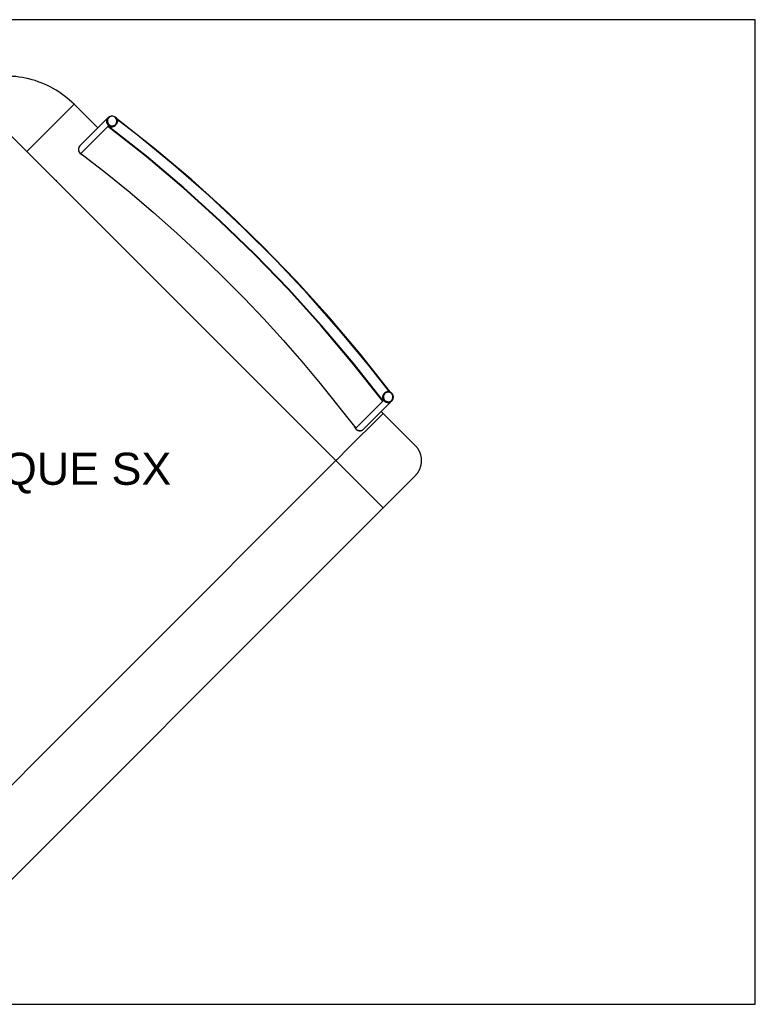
# Model space of a CAD drawing. Header units: millimetres. Extents: x -1470 to 7470, y -12049 to 6674.
# Tile 16 of 58: x 3095 to 4470, y -7166 to -5324. Entities that reach past the tile are written whole.
import ezdxf

# ---------------------------------------------------------------- set-up
doc = ezdxf.new("R2010")
doc.units = ezdxf.units.MM
doc.header["$LTSCALE"] = 10
doc.layers.get('0').update_dxf_attribs({"true_color": 0x000000})
doc.styles.add('Arial Normale', font='txt')

msp = doc.modelspace()

# ---------------------------------------------------------------- linework, layer by layer
at = {"color": 1, "true_color": 0xff0000}
msp.add_lwpolyline([(-1470.5, -7166.2), (4470.5, -7166.2), (4470.5, -5324.3), (-1470.5, -5324.3)], close=True, dxfattribs=at)
at = {"color": 18, "linetype": 'Continuous', "lineweight": 25, "true_color": 0x000000}
for points in [[(3196.5, -5482.6), (3192.1, -5478.4), (3187.5, -5474.2), (3182.8, -5470.3), (3178, -5466.5), (3173, -5462.8), (3167.9, -5459.4), (3162.7, -5456.1), (3157.4, -5453), (3152, -5450.1), (3146.5, -5447.4), (3140.9, -5444.8), (3135.2, -5442.5), (3129.5, -5440.3), (3123.6, -5438.3), (3117.8, -5436.6), (3111.8, -5435), (3105.8, -5433.7), (3099.8, -5432.5), (3093.7, -5431.6), (3087.6, -5430.8), (3081.5, -5430.3), (3075.3, -5430), (3069.2, -5429.9)], [(3196.5, -5482.6), (3189.4, -5489.7)], [(3240.7, -5526.8), (3196.5, -5482.6)], [(3189.4, -5489.7), (3109.5, -5569.6)], [(3260.5, -5507), (3260.3, -5507.2)], [(3260.3, -5507.2), (3207.5, -5560)], [(3259.6, -5524.1), (3209.3, -5574.4)], [(3260.2, -5523.3), (3209.9, -5573.7)], [(3260.3, -5507.2), (3260.1, -5507.4), (3259.9, -5507.7), (3259.6, -5507.9), (3259.4, -5508.2), (3259.2, -5508.5), (3259, -5508.8), (3258.9, -5509.1), (3258.7, -5509.4), (3258.5, -5509.7), (3258.4, -5510), (3258.2, -5510.3), (3258.1, -5510.6), (3258, -5511), (3257.9, -5511.3), (3257.8, -5511.6), (3257.7, -5512), (3257.7, -5512.3), (3257.6, -5512.6), (3257.6, -5513), (3257.5, -5513.3), (3257.5, -5513.7), (3257.5, -5514), (3257.5, -5514.4), (3257.5, -5514.7), (3257.5, -5515.1), (3257.6, -5515.4), (3257.6, -5515.8), (3257.7, -5516.1), (3257.8, -5516.4), (3257.8, -5516.8), (3257.9, -5517.1), (3258, -5517.4), (3258.2, -5517.8), (3258.3, -5518.1), (3258.4, -5518.4), (3258.6, -5518.7), (3258.8, -5519), (3258.9, -5519.3), (3259.1, -5519.6), (3259.3, -5519.9), (3259.5, -5520.2), (3259.7, -5520.4), (3259.9, -5520.7), (3260.2, -5521), (3260.4, -5521.2), (3260.7, -5521.5), (3260.9, -5521.7), (3261.2, -5521.9), (3261.5, -5522.1), (3261.7, -5522.3), (3262, -5522.5), (3262.3, -5522.7), (3262.6, -5522.9), (3262.9, -5523), (3263.2, -5523.2), (3263.6, -5523.3), (3263.9, -5523.5), (3264.2, -5523.6), (3264.5, -5523.7), (3264.9, -5523.8), (3265.2, -5523.9), (3265.5, -5523.9), (3265.9, -5524), (3266.2, -5524.1), (3266.6, -5524.1), (3266.9, -5524.1), (3267.3, -5524.1), (3267.6, -5524.1), (3267.9, -5524.1), (3268.3, -5524.1), (3268.6, -5524.1), (3269, -5524), (3269.3, -5524), (3269.7, -5523.9), (3270, -5523.8), (3270.3, -5523.7), (3270.7, -5523.6), (3271, -5523.5), (3271.3, -5523.4), (3271.6, -5523.2), (3271.9, -5523.1), (3272.3, -5522.9), (3272.6, -5522.8), (3272.8, -5522.6), (3273.1, -5522.4), (3273.4, -5522.2), (3273.7, -5522), (3274, -5521.8), (3274.2, -5521.5), (3274.5, -5521.3)], [(3260.3, -5507.2), (3260.1, -5507.4), (3259.9, -5507.7), (3259.6, -5507.9), (3259.4, -5508.2), (3259.2, -5508.5), (3259, -5508.8), (3258.9, -5509.1), (3258.7, -5509.4), (3258.5, -5509.7), (3258.4, -5510), (3258.2, -5510.3), (3258.1, -5510.6), (3258, -5511), (3257.9, -5511.3), (3257.8, -5511.6), (3257.7, -5512), (3257.7, -5512.3), (3257.6, -5512.6), (3257.5, -5513), (3257.5, -5513.3), (3257.5, -5513.7), (3257.5, -5514), (3257.5, -5514.4), (3257.5, -5514.7), (3257.5, -5515.1), (3257.6, -5515.4), (3257.6, -5515.8), (3257.7, -5516.1), (3257.7, -5516.4), (3257.8, -5516.8), (3257.9, -5517.1), (3258, -5517.4), (3258.2, -5517.8), (3258.3, -5518.1), (3258.4, -5518.4), (3258.6, -5518.7), (3258.7, -5519), (3258.9, -5519.3), (3259.1, -5519.6), (3259.3, -5519.9), (3259.5, -5520.2), (3259.7, -5520.4), (3259.9, -5520.7), (3260.2, -5521), (3260.4, -5521.2), (3260.7, -5521.5), (3260.9, -5521.7), (3261.2, -5521.9), (3261.5, -5522.1), (3261.7, -5522.3), (3262, -5522.5), (3262.3, -5522.7), (3262.6, -5522.9), (3262.9, -5523), (3263.2, -5523.2), (3263.5, -5523.3), (3263.9, -5523.5), (3264.2, -5523.6), (3264.5, -5523.7), (3264.9, -5523.8), (3265.2, -5523.9), (3265.5, -5524), (3265.9, -5524), (3266.2, -5524.1), (3266.6, -5524.1), (3266.9, -5524.1), (3267.3, -5524.1), (3267.6, -5524.1), (3267.9, -5524.1), (3268.3, -5524.1), (3268.6, -5524.1), (3269, -5524), (3269.3, -5524), (3269.7, -5523.9), (3270, -5523.8), (3270.3, -5523.7), (3270.7, -5523.6), (3271, -5523.5), (3271.3, -5523.4), (3271.6, -5523.2), (3271.9, -5523.1), (3272.3, -5522.9), (3272.6, -5522.8), (3272.8, -5522.6), (3273.1, -5522.4), (3273.4, -5522.2), (3273.7, -5522), (3274, -5521.8), (3274.2, -5521.5), (3274.5, -5521.3)], [(3259.6, -5524.1), (3260.2, -5523.3)], [(3773.7, -6038.2), (3717.3, -5966.6), (3658.5, -5896.9), (3597.4, -5829.3), (3534, -5763.8), (3468.5, -5700.4), (3400.9, -5639.3), (3331.2, -5580.5), (3259.6, -5524.1)], [(3260.2, -5523.3), (3260.5, -5523.5), (3260.8, -5523.6), (3261.1, -5523.7), (3261.3, -5523.8), (3261.6, -5523.9), (3261.9, -5524), (3262.2, -5524.1), (3262.5, -5524.2), (3262.8, -5524.3), (3263.1, -5524.4), (3263.4, -5524.4), (3263.7, -5524.5), (3264.1, -5524.5), (3264.4, -5524.6), (3264.7, -5524.6), (3265.1, -5524.6), (3265.3, -5524.7), (3265.5, -5524.7), (3265.8, -5524.7), (3266, -5524.7), (3266.2, -5524.7), (3266.5, -5524.7), (3266.7, -5524.7), (3266.9, -5524.6), (3267.2, -5524.6), (3267.4, -5524.6), (3267.7, -5524.6), (3267.9, -5524.5), (3268.2, -5524.5), (3268.4, -5524.4), (3268.7, -5524.4), (3268.9, -5524.3), (3269.3, -5524.2), (3269.7, -5524.1), (3270, -5524), (3270.4, -5523.9), (3270.8, -5523.7), (3271.1, -5523.6), (3271.5, -5523.4), (3271.9, -5523.2), (3272.2, -5523.1), (3272.5, -5522.9), (3272.8, -5522.7), (3272.9, -5522.6), (3273, -5522.5), (3273.2, -5522.4), (3273.3, -5522.4), (3273.4, -5522.2), (3273.6, -5522.1), (3273.7, -5522), (3273.8, -5521.9), (3273.9, -5521.8), (3274, -5521.7), (3274.1, -5521.7), (3274.1, -5521.6), (3274.4, -5521.3)], [(3774.5, -6037.6), (3718.1, -5966), (3659.2, -5896.3), (3598.1, -5828.7), (3534.7, -5763.1), (3469.2, -5699.7), (3401.5, -5638.6), (3331.8, -5579.8), (3260.2, -5523.3)], [(3274.5, -5521.3), (3274.6, -5521.2)], [(3274.5, -5521.3), (3274.5, -5521.3)], [(3787.5, -6020.5), (3731.3, -5949.4), (3672.8, -5880.2), (3612, -5813), (3549, -5747.9), (3483.8, -5684.9), (3416.6, -5624.1), (3347.4, -5565.6), (3276.2, -5509.5)], [(3786.8, -6021), (3747.7, -5971.1), (3691.9, -5903.8), (3634, -5838.3), (3574.1, -5774.7), (3512.1, -5713.1), (3448.2, -5653.5), (3382.4, -5596), (3314.8, -5540.6), (3276.8, -5511)], [(3097.5, -5560.4), (3069.2, -5532.1)], [(3108.1, -5571), (3097.5, -5560.4)], [(3207.4, -5560.1), (3207.2, -5560.3), (3206.9, -5560.6), (3206.7, -5560.9), (3206.5, -5561.1), (3206.3, -5561.4), (3206.1, -5561.7), (3205.9, -5562), (3205.8, -5562.3), (3205.6, -5562.6), (3205.5, -5562.9), (3205.3, -5563.2), (3205.2, -5563.5), (3205.1, -5563.9), (3205, -5564.2), (3204.9, -5564.5), (3204.8, -5564.9), (3204.7, -5565.2), (3204.7, -5565.5), (3204.6, -5565.9), (3204.6, -5566.2), (3204.6, -5566.6), (3204.6, -5566.9), (3204.6, -5567.3), (3204.6, -5567.6), (3204.6, -5568), (3204.6, -5568.3), (3204.7, -5568.6), (3204.8, -5569), (3204.8, -5569.3), (3204.9, -5569.6), (3205, -5570), (3205.1, -5570.3), (3205.2, -5570.6), (3205.4, -5571), (3205.5, -5571.3), (3205.7, -5571.6), (3205.8, -5571.9), (3206, -5572.2), (3206.2, -5572.5), (3206.4, -5572.8), (3206.6, -5573), (3206.8, -5573.3), (3207, -5573.6), (3207.2, -5573.8), (3207.5, -5574.1), (3207.7, -5574.3), (3208, -5574.6), (3208.2, -5574.8), (3208.5, -5575), (3208.8, -5575.2), (3209.1, -5575.4), (3209.4, -5575.6), (3209.6, -5575.8), (3210, -5575.9), (3210.3, -5576.1), (3210.6, -5576.2), (3210.9, -5576.4), (3211.2, -5576.5), (3211.5, -5576.6), (3211.9, -5576.7), (3212.2, -5576.8)], [(3207.5, -5560), (3207.3, -5560.2), (3207.1, -5560.5), (3206.9, -5560.7), (3206.6, -5561), (3206.4, -5561.3), (3206.3, -5561.6), (3206.1, -5561.9), (3205.9, -5562.2), (3205.7, -5562.5), (3205.6, -5562.8), (3205.5, -5563.1), (3205.3, -5563.4), (3205.2, -5563.7), (3205.1, -5564.1), (3205, -5564.4), (3204.9, -5564.7), (3204.9, -5565.1), (3204.8, -5565.4), (3204.8, -5565.8), (3204.7, -5566.1), (3204.7, -5566.4), (3204.7, -5566.8), (3204.7, -5567.1), (3204.7, -5567.5), (3204.7, -5567.8), (3204.8, -5568.2), (3204.8, -5568.5), (3204.9, -5568.8), (3205, -5569.2), (3205, -5569.5), (3205.1, -5569.8), (3205.2, -5570.2), (3205.4, -5570.5), (3205.5, -5570.8), (3205.6, -5571.1), (3205.8, -5571.4), (3205.9, -5571.7), (3206.1, -5572), (3206.3, -5572.3), (3206.5, -5572.6), (3206.7, -5572.9), (3206.9, -5573.2), (3207.1, -5573.4), (3207.3, -5573.7), (3207.6, -5573.9), (3207.8, -5574.2), (3208.1, -5574.4), (3208.3, -5574.6), (3208.6, -5574.9), (3208.9, -5575.1), (3209.2, -5575.3), (3209.5, -5575.4), (3209.7, -5575.6), (3210.1, -5575.8), (3210.4, -5575.9), (3210.7, -5576.1), (3211, -5576.2), (3211.3, -5576.3), (3211.6, -5576.4), (3212, -5576.5)], [(3207.5, -5560), (3207.3, -5560.2), (3207.1, -5560.5), (3206.8, -5560.7), (3206.6, -5561), (3206.4, -5561.3), (3206.2, -5561.6), (3206.1, -5561.9), (3205.9, -5562.2), (3205.7, -5562.5), (3205.6, -5562.8), (3205.5, -5563.1), (3205.3, -5563.4), (3205.2, -5563.7), (3205.1, -5564.1), (3205, -5564.4), (3204.9, -5564.7), (3204.9, -5565.1), (3204.8, -5565.4), (3204.8, -5565.8), (3204.7, -5566.1), (3204.7, -5566.4), (3204.7, -5566.8), (3204.7, -5567.1), (3204.7, -5567.5), (3204.7, -5567.8), (3204.8, -5568.2), (3204.8, -5568.5), (3204.9, -5568.9), (3204.9, -5569.2), (3205, -5569.5), (3205.1, -5569.9), (3205.2, -5570.2), (3205.3, -5570.5), (3205.5, -5570.8), (3205.6, -5571.1), (3205.8, -5571.5), (3205.9, -5571.8), (3206.1, -5572.1), (3206.3, -5572.3), (3206.5, -5572.6), (3206.7, -5572.9), (3206.9, -5573.2), (3207.1, -5573.5), (3207.3, -5573.7), (3207.6, -5574), (3207.8, -5574.2), (3208.1, -5574.4), (3208.3, -5574.7), (3208.6, -5574.9), (3208.9, -5575.1), (3209.2, -5575.3), (3209.5, -5575.5), (3209.8, -5575.6), (3210.1, -5575.8), (3210.4, -5575.9), (3210.7, -5576.1), (3211, -5576.2), (3211.3, -5576.3), (3211.7, -5576.5)], [(3207.5, -5560), (3207.4, -5560.1)], [(3109.5, -5569.6), (3108.1, -5571)], [(3162.9, -5625.8), (3108.1, -5571)], [(3209.3, -5574.4), (3209.9, -5573.7)], [(3209.3, -5574.4), (3255.3, -5610.3), (3300.6, -5647.1), (3345, -5684.9), (3388.6, -5723.6), (3431.4, -5763.3), (3473.3, -5803.9), (3514.4, -5845.3), (3551.2, -5884.1), (3587.2, -5923.6), (3622.5, -5963.8), (3656.9, -6004.7), (3723.4, -6088.5)], [(3164.3, -5624.4), (3162.9, -5625.8)], [(3162.9, -5625.8), (3650.8, -6113.7)], [(3792, -6035.9), (3792.2, -6035.6), (3792.3, -6035.3), (3792.5, -6035), (3792.7, -6034.7), (3792.8, -6034.4), (3792.9, -6034.1), (3793.1, -6033.7), (3793.2, -6033.4), (3793.3, -6033.1), (3793.4, -6032.7), (3793.4, -6032.4), (3793.5, -6032.1), (3793.5, -6031.7), (3793.6, -6031.4), (3793.6, -6031), (3793.6, -6030.7), (3793.6, -6030.3), (3793.6, -6030), (3793.6, -6029.6), (3793.6, -6029.3), (3793.5, -6028.9), (3793.5, -6028.6), (3793.4, -6028.2), (3793.3, -6027.9), (3793.2, -6027.6), (3793.1, -6027.2), (3793, -6026.9), (3792.9, -6026.6), (3792.7, -6026.3), (3792.6, -6025.9), (3792.4, -6025.6), (3792.3, -6025.3), (3792.1, -6025), (3791.9, -6024.7), (3791.7, -6024.5), (3791.5, -6024.2), (3791.3, -6023.9), (3791, -6023.6), (3790.8, -6023.4), (3790.5, -6023.1), (3790.3, -6022.9), (3790, -6022.7), (3789.7, -6022.5), (3789.5, -6022.3), (3789.2, -6022.1), (3788.9, -6021.9), (3788.6, -6021.7), (3788.3, -6021.5), (3788, -6021.4), (3787.6, -6021.2), (3787.3, -6021.1), (3787, -6021), (3786.7, -6020.9), (3786.3, -6020.8), (3786, -6020.7), (3785.7, -6020.6), (3785.3, -6020.5), (3785, -6020.5), (3784.6, -6020.4), (3784.3, -6020.4), (3783.9, -6020.4), (3783.6, -6020.4), (3783.2, -6020.4), (3782.9, -6020.4), (3782.5, -6020.4), (3782.2, -6020.5), (3781.8, -6020.5), (3781.5, -6020.6), (3781.2, -6020.7), (3780.8, -6020.8), (3780.5, -6020.9), (3780.2, -6021), (3779.8, -6021.1), (3779.5, -6021.3), (3779.2, -6021.4), (3778.9, -6021.6), (3778.6, -6021.7), (3778.3, -6021.9), (3778, -6022.1), (3777.7, -6022.3), (3777.4, -6022.5), (3777.2, -6022.7), (3776.9, -6023), (3776.6, -6023.2)], [(3786.9, -6021), (3787.5, -6020.5)], [(3787.5, -6020.5), (3787, -6021)], [(3773.7, -6038.2), (3723.4, -6088.5)], [(3774.5, -6037.6), (3724.2, -6087.9)], [(3737.9, -6090.3), (3790.7, -6037.5)], [(3776.5, -6023.4), (3775.9, -6024.1), (3775.8, -6024.2), (3775.6, -6024.4), (3775.5, -6024.6), (3775.3, -6024.8), (3775.2, -6024.9), (3775.1, -6025), (3775.1, -6025.1), (3775, -6025.3), (3774.9, -6025.4), (3774.8, -6025.5), (3774.7, -6025.8), (3774.5, -6026.1), (3774.4, -6026.4), (3774.3, -6026.6), (3774.1, -6026.9), (3774, -6027.3), (3773.8, -6027.8), (3773.7, -6028.2), (3773.6, -6028.4), (3773.6, -6028.6), (3773.5, -6028.8), (3773.5, -6029), (3773.4, -6029.2), (3773.4, -6029.5), (3773.3, -6029.9), (3773.2, -6030.3), (3773.2, -6030.6), (3773.2, -6030.9), (3773.2, -6031.2), (3773.1, -6031.5), (3773.1, -6031.7), (3773.1, -6032), (3773.1, -6032.3), (3773.2, -6032.6), (3773.2, -6032.8), (3773.2, -6033.1), (3773.2, -6033.4), (3773.3, -6033.7), (3773.3, -6033.9), (3773.3, -6034.2), (3773.4, -6034.5), (3773.5, -6034.7), (3773.5, -6035.1), (3773.7, -6035.5), (3773.8, -6035.8), (3773.9, -6036.2), (3774, -6036.5), (3774.2, -6036.9), (3774.3, -6037.2), (3774.5, -6037.6)], [(3776.5, -6023.3), (3776.3, -6023.6), (3776.1, -6023.9), (3775.8, -6024.1), (3775.6, -6024.4), (3775.4, -6024.7), (3775.2, -6025), (3775, -6025.3), (3774.9, -6025.6), (3774.7, -6025.9), (3774.6, -6026.2), (3774.4, -6026.5), (3774.3, -6026.8), (3774.2, -6027.2), (3774.1, -6027.5), (3774, -6027.8), (3773.9, -6028.2), (3773.8, -6028.5), (3773.8, -6028.8), (3773.7, -6029.2), (3773.7, -6029.5), (3773.7, -6029.9), (3773.7, -6030.2), (3773.7, -6030.6), (3773.7, -6030.9), (3773.7, -6031.3), (3773.7, -6031.6), (3773.8, -6031.9), (3773.9, -6032.3), (3773.9, -6032.6), (3774, -6033), (3774.1, -6033.3), (3774.2, -6033.6), (3774.3, -6033.9), (3774.5, -6034.3), (3774.6, -6034.6), (3774.8, -6034.9), (3774.9, -6035.2), (3775.1, -6035.5), (3775.3, -6035.8), (3775.5, -6036.1), (3775.7, -6036.4), (3775.9, -6036.6), (3776.1, -6036.9), (3776.4, -6037.2), (3776.6, -6037.4), (3776.8, -6037.6), (3777.1, -6037.9), (3777.4, -6038.1), (3777.6, -6038.3), (3777.9, -6038.5), (3778.2, -6038.7), (3778.5, -6038.9), (3778.8, -6039.1), (3779.1, -6039.2), (3779.4, -6039.4), (3779.7, -6039.5), (3780.1, -6039.7), (3780.4, -6039.8), (3780.7, -6039.9), (3781, -6040), (3781.4, -6040.1), (3781.7, -6040.1), (3782.1, -6040.2), (3782.4, -6040.3), (3782.7, -6040.3), (3783.1, -6040.3), (3783.4, -6040.3), (3783.8, -6040.3), (3784.1, -6040.3), (3784.5, -6040.3), (3784.8, -6040.3), (3785.2, -6040.2), (3785.5, -6040.2), (3785.8, -6040.1), (3786.2, -6040), (3786.5, -6039.9), (3786.9, -6039.8), (3787.2, -6039.7), (3787.5, -6039.6), (3787.8, -6039.4), (3788.1, -6039.3), (3788.4, -6039.1), (3788.7, -6039), (3789, -6038.8), (3789.3, -6038.6), (3789.6, -6038.4), (3789.9, -6038.2), (3790.2, -6037.9), (3790.4, -6037.7), (3790.7, -6037.5)], [(3776.5, -6023.3), (3776.3, -6023.6), (3776.1, -6023.9), (3775.8, -6024.1), (3775.6, -6024.4), (3775.4, -6024.7), (3775.2, -6025), (3775.1, -6025.3), (3774.9, -6025.6), (3774.7, -6025.9), (3774.6, -6026.2), (3774.4, -6026.5), (3774.3, -6026.8), (3774.2, -6027.2), (3774.1, -6027.5), (3774, -6027.8), (3773.9, -6028.2), (3773.8, -6028.5), (3773.8, -6028.8), (3773.7, -6029.2), (3773.7, -6029.5), (3773.7, -6029.9), (3773.7, -6030.2), (3773.7, -6030.6), (3773.7, -6030.9), (3773.7, -6031.3), (3773.8, -6031.6), (3773.8, -6031.9), (3773.9, -6032.3), (3773.9, -6032.6), (3774, -6033), (3774.1, -6033.3), (3774.2, -6033.6), (3774.3, -6033.9), (3774.5, -6034.3), (3774.6, -6034.6), (3774.8, -6034.9), (3774.9, -6035.2), (3775.1, -6035.5), (3775.3, -6035.8), (3775.5, -6036.1), (3775.7, -6036.4), (3775.9, -6036.6), (3776.1, -6036.9), (3776.4, -6037.2), (3776.6, -6037.4), (3776.9, -6037.6), (3777.1, -6037.9), (3777.4, -6038.1), (3777.6, -6038.3), (3777.9, -6038.5), (3778.2, -6038.7), (3778.5, -6038.9), (3778.8, -6039.1), (3779.1, -6039.2), (3779.4, -6039.4), (3779.7, -6039.5), (3780.1, -6039.7), (3780.4, -6039.8), (3780.7, -6039.9), (3781, -6040), (3781.4, -6040.1), (3781.7, -6040.1), (3782.1, -6040.2), (3782.4, -6040.2), (3782.8, -6040.3), (3783.1, -6040.3), (3783.4, -6040.3), (3783.8, -6040.3), (3784.1, -6040.3), (3784.5, -6040.3), (3784.8, -6040.3), (3785.2, -6040.2), (3785.5, -6040.2), (3785.8, -6040.1), (3786.2, -6040), (3786.5, -6039.9), (3786.9, -6039.8), (3787.2, -6039.7), (3787.5, -6039.6), (3787.8, -6039.4), (3788.1, -6039.3), (3788.4, -6039.1), (3788.7, -6039), (3789, -6038.8), (3789.3, -6038.6), (3789.6, -6038.4), (3789.9, -6038.2), (3790.2, -6037.9), (3790.4, -6037.7), (3790.7, -6037.5)], [(3773.7, -6038.2), (3774.5, -6037.6)], [(3776.6, -6023.2), (3776.5, -6023.3)], [(3776.5, -6023.3), (3776.5, -6023.4)], [(3790.7, -6037.5), (3790.8, -6037.4)], [(3792, -6035.9), (3790.8, -6037.4)], [(3774.5, -6060.7), (3771, -6057.1)], [(3767.5, -6067.8), (3710.6, -6124.6)], [(3774.5, -6060.7), (3767.5, -6067.8)], [(3774.5, -6237.5), (3834.4, -6177.5), (3835.4, -6176.4), (3836.3, -6175.4), (3837.2, -6174.3), (3837.7, -6173.8), (3838.1, -6173.2), (3838.6, -6172.6), (3839.1, -6171.9), (3839.5, -6171.3), (3840, -6170.6), (3840.4, -6169.9), (3840.8, -6169.2), (3841.2, -6168.5), (3841.6, -6167.8), (3841.9, -6167.2), (3842.2, -6166.5), (3842.6, -6165.8), (3842.9, -6165.2), (3843.1, -6164.5), (3843.4, -6163.8), (3843.7, -6163.1), (3843.9, -6162.4), (3844.3, -6161.4), (3844.6, -6160.5), (3844.9, -6159.5), (3845.1, -6158.5), (3845.4, -6157.4), (3845.6, -6156.3), (3845.8, -6155.2), (3845.9, -6154.1), (3846, -6153), (3846.1, -6151.9), (3846.2, -6150.7), (3846.2, -6149.6), (3846.2, -6148.7), (3846.2, -6147.9), (3846.2, -6147.1), (3846.1, -6146.2), (3846.1, -6145.4), (3846, -6144.5), (3845.9, -6143.7), (3845.7, -6142.9), (3845.6, -6142.1), (3845.5, -6141.3), (3845.3, -6140.5), (3845.1, -6139.7), (3844.9, -6138.9), (3844.7, -6138.1), (3844.5, -6137.3), (3844.2, -6136.6), (3844, -6135.8), (3843.7, -6135.1), (3843.4, -6134.3), (3843.1, -6133.6), (3842.8, -6132.8), (3842.5, -6132.1), (3842.1, -6131.4), (3841.8, -6130.7), (3841.4, -6130), (3841, -6129.3), (3840.6, -6128.6), (3840.2, -6127.9), (3839.8, -6127.3), (3839.3, -6126.6), (3838.9, -6126), (3838.4, -6125.3), (3837.9, -6124.7), (3837.4, -6124), (3836.9, -6123.4), (3836.3, -6122.8), (3835.2, -6121.5), (3834, -6120.3), (3774.5, -6060.7)], [(3721.1, -6085.9), (3721.2, -6086.2), (3721.3, -6086.5), (3721.4, -6086.8), (3721.6, -6087.2), (3721.7, -6087.5), (3721.9, -6087.8), (3722, -6088.1), (3722.2, -6088.4), (3722.4, -6088.7), (3722.6, -6089), (3722.8, -6089.3), (3723, -6089.5), (3723.2, -6089.8), (3723.4, -6090.1), (3723.7, -6090.3), (3723.9, -6090.5), (3724.2, -6090.8), (3724.5, -6091), (3724.7, -6091.2), (3725, -6091.4), (3725.3, -6091.6), (3725.6, -6091.8), (3725.9, -6092), (3726.2, -6092.1), (3726.5, -6092.3), (3726.8, -6092.4), (3727.1, -6092.6), (3727.5, -6092.7), (3727.8, -6092.8), (3728.1, -6092.9), (3728.5, -6093), (3728.8, -6093), (3729.1, -6093.1), (3729.5, -6093.2), (3729.8, -6093.2), (3730.2, -6093.2), (3730.5, -6093.2), (3730.9, -6093.2), (3731.2, -6093.2), (3731.6, -6093.2), (3731.9, -6093.2), (3732.2, -6093.1), (3732.6, -6093.1), (3732.9, -6093), (3733.3, -6092.9), (3733.6, -6092.8), (3733.9, -6092.7), (3734.3, -6092.6), (3734.6, -6092.5), (3734.9, -6092.3), (3735.2, -6092.2), (3735.5, -6092), (3735.8, -6091.9), (3736.1, -6091.7), (3736.4, -6091.5), (3736.7, -6091.3), (3737, -6091.1), (3737.2, -6090.9), (3737.5, -6090.6), (3737.7, -6090.4)], [(3721.3, -6086.1), (3721.4, -6086.4), (3721.6, -6086.7), (3721.7, -6087.1), (3721.8, -6087.4), (3722, -6087.7), (3722.2, -6088), (3722.3, -6088.3), (3722.5, -6088.6), (3722.7, -6088.9), (3722.9, -6089.1), (3723.1, -6089.4), (3723.3, -6089.7), (3723.6, -6089.9), (3723.8, -6090.2), (3724.1, -6090.4), (3724.3, -6090.7), (3724.6, -6090.9), (3724.9, -6091.1), (3725.1, -6091.3), (3725.4, -6091.5), (3725.7, -6091.7), (3726, -6091.9), (3726.3, -6092), (3726.6, -6092.2), (3726.9, -6092.3), (3727.3, -6092.4), (3727.6, -6092.6), (3727.9, -6092.7), (3728.3, -6092.8), (3728.6, -6092.9), (3728.9, -6092.9), (3729.3, -6093), (3729.6, -6093), (3730, -6093.1), (3730.3, -6093.1), (3730.6, -6093.1), (3731, -6093.1), (3731.3, -6093.1), (3731.7, -6093.1), (3732, -6093.1), (3732.4, -6093), (3732.7, -6093), (3733.1, -6092.9), (3733.4, -6092.8), (3733.7, -6092.7), (3734.1, -6092.6), (3734.4, -6092.5), (3734.7, -6092.4), (3735, -6092.2), (3735.3, -6092.1), (3735.6, -6091.9), (3735.9, -6091.7), (3736.2, -6091.6), (3736.5, -6091.4), (3736.8, -6091.2), (3737.1, -6091), (3737.4, -6090.7), (3737.6, -6090.5), (3737.9, -6090.3)], [(3721.4, -6086.2), (3721.5, -6086.5), (3721.6, -6086.8), (3721.7, -6087.1), (3721.9, -6087.5), (3722, -6087.8), (3722.2, -6088.1), (3722.4, -6088.4), (3722.6, -6088.7), (3722.8, -6088.9), (3723, -6089.2), (3723.2, -6089.5), (3723.4, -6089.7), (3723.6, -6090), (3723.9, -6090.2), (3724.1, -6090.5), (3724.4, -6090.7), (3724.6, -6090.9), (3724.9, -6091.1), (3725.2, -6091.3), (3725.5, -6091.5), (3725.8, -6091.7), (3726.1, -6091.9), (3726.4, -6092), (3726.7, -6092.2), (3727, -6092.3), (3727.3, -6092.5), (3727.6, -6092.6), (3728, -6092.7), (3728.3, -6092.8), (3728.6, -6092.9), (3729, -6092.9), (3729.3, -6093), (3729.7, -6093), (3730, -6093.1), (3730.3, -6093.1), (3730.7, -6093.1), (3731, -6093.1), (3731.4, -6093.1), (3731.7, -6093.1), (3732.1, -6093), (3732.4, -6093), (3732.7, -6092.9), (3733.1, -6092.9), (3733.4, -6092.8), (3733.7, -6092.7), (3734.1, -6092.6), (3734.4, -6092.5), (3734.7, -6092.4), (3735, -6092.2), (3735.3, -6092.1), (3735.7, -6091.9), (3736, -6091.7), (3736.2, -6091.6), (3736.5, -6091.4), (3736.8, -6091.2), (3737.1, -6091), (3737.4, -6090.7), (3737.6, -6090.5), (3737.9, -6090.3)], [(3723.4, -6088.5), (3724.2, -6087.9)], [(3737.7, -6090.4), (3737.9, -6090.3)], [(3650.8, -6113.7), (3686.1, -6149.1)], [(3710.6, -6124.6), (3687.6, -6147.7)], [(3686.1, -6149.1), (2908.3, -6926.9)], [(3687.6, -6147.7), (3686.1, -6149.1)], [(3687.6, -6150.5), (3686.1, -6149.1)], [(3767.5, -6230.4), (3687.6, -6150.5)], [(3767.5, -6230.4), (3710.6, -6173.5)], [(2961.4, -7050.6), (3774.5, -6237.5)], [(3774.5, -6237.5), (3767.5, -6230.4)], [(3774.5, -6237.5), (3767.5, -6230.4)]]:
    msp.add_lwpolyline(points, dxfattribs=at)
for points in [[(3274.6, -5521.2), (3273.2, -5522.4), (3271.5, -5523.3), (3269.7, -5523.8), (3267.8, -5524), (3266, -5523.9), (3264.1, -5523.4), (3262.4, -5522.5), (3260.9, -5521.4), (3259.6, -5520), (3258.6, -5518.4), (3258, -5516.6), (3257.6, -5514.7), (3257.7, -5512.8), (3258.1, -5511), (3258.8, -5509.3), (3259.8, -5507.7), (3261.1, -5506.4), (3262.7, -5505.4), (3264.4, -5504.6), (3266.3, -5504.2), (3268.2, -5504.2), (3270, -5504.5), (3271.8, -5505.2), (3273.4, -5506.2), (3274.8, -5507.5), (3276, -5509), (3276.8, -5510.7), (3277.3, -5512.5), (3277.4, -5514.4), (3277.2, -5516.3), (3276.7, -5518.1), (3275.8, -5519.7)], [(3274, -5520.3), (3275.1, -5519), (3276, -5517.4), (3276.5, -5515.6), (3276.6, -5513.8), (3276.3, -5512), (3275.7, -5510.3), (3274.8, -5508.7), (3273.6, -5507.4), (3272.1, -5506.3), (3270.5, -5505.5), (3268.7, -5505.1), (3266.9, -5505.1), (3265.1, -5505.4), (3263.5, -5506), (3262, -5507), (3260.7, -5508.3), (3259.7, -5509.8), (3259, -5511.5), (3258.7, -5513.2), (3258.8, -5515), (3259.2, -5516.8), (3260, -5518.5), (3261.1, -5519.9), (3262.4, -5521.1), (3264, -5522.1), (3265.7, -5522.7), (3267.5, -5522.9), (3269.3, -5522.8), (3271, -5522.3), (3272.6, -5521.5)], [(3791.3, -6035.2), (3792.1, -6033.7), (3792.6, -6031.9), (3792.8, -6030.1), (3792.5, -6028.3), (3792, -6026.6), (3791.1, -6025), (3789.9, -6023.7), (3788.4, -6022.6), (3786.8, -6021.8), (3785, -6021.3), (3783.2, -6021.2), (3781.4, -6021.5), (3779.7, -6022.2), (3778.2, -6023.1), (3776.9, -6024.4), (3775.9, -6025.9), (3775.3, -6027.5), (3774.9, -6029.3), (3775, -6031.1), (3775.4, -6032.9), (3776.1, -6034.5), (3777.2, -6036), (3778.5, -6037.3), (3780.1, -6038.2), (3781.8, -6038.8), (3783.6, -6039.1), (3785.4, -6039), (3787.1, -6038.5), (3788.7, -6037.7), (3790.1, -6036.6)]]:
    msp.add_lwpolyline(points, close=True, dxfattribs=at)
at = {"color": 8, "linetype": 'Continuous', "lineweight": 25, "true_color": 0x808080}
msp.add_lwpolyline([(3776.6, -6023.2), (3776.4, -6023.5), (3776.2, -6023.7), (3776, -6024), (3775.7, -6024.3), (3775.5, -6024.6), (3775.4, -6024.8), (3775.2, -6025.1), (3775, -6025.4), (3774.8, -6025.7), (3774.7, -6026.1), (3774.6, -6026.4), (3774.4, -6026.7), (3774.3, -6027), (3774.2, -6027.4), (3774.1, -6027.7), (3774, -6028), (3774, -6028.4), (3773.9, -6028.7), (3773.9, -6029.1), (3773.8, -6029.4), (3773.8, -6029.7), (3773.8, -6030.1), (3773.8, -6030.4), (3773.8, -6030.8), (3773.8, -6031.1), (3773.9, -6031.5), (3773.9, -6031.8), (3774, -6032.2), (3774.1, -6032.5), (3774.1, -6032.8), (3774.2, -6033.2), (3774.3, -6033.5), (3774.5, -6033.8), (3774.6, -6034.1), (3774.7, -6034.5), (3774.9, -6034.8), (3775.1, -6035.1), (3775.2, -6035.4), (3775.4, -6035.7), (3775.6, -6036), (3775.8, -6036.2), (3776, -6036.5), (3776.2, -6036.8), (3776.5, -6037), (3776.7, -6037.3), (3777, -6037.5), (3777.2, -6037.8), (3777.5, -6038), (3777.8, -6038.2), (3778, -6038.4), (3778.3, -6038.6), (3778.6, -6038.8), (3778.9, -6038.9), (3779.2, -6039.1), (3779.5, -6039.3), (3779.9, -6039.4), (3780.2, -6039.5), (3780.5, -6039.7), (3780.8, -6039.8), (3781.2, -6039.9), (3781.5, -6039.9), (3781.8, -6040), (3782.2, -6040.1), (3782.5, -6040.1), (3782.9, -6040.2), (3783.2, -6040.2), (3783.6, -6040.2), (3783.9, -6040.2), (3784.3, -6040.2), (3784.6, -6040.2), (3784.9, -6040.1), (3785.3, -6040.1), (3785.6, -6040), (3786, -6040), (3786.3, -6039.9), (3786.6, -6039.8), (3787, -6039.7), (3787.3, -6039.6), (3787.6, -6039.4), (3787.9, -6039.3), (3788.3, -6039.2), (3788.6, -6039), (3788.9, -6038.8), (3789.2, -6038.6), (3789.4, -6038.5), (3789.7, -6038.3), (3790, -6038), (3790.3, -6037.8), (3790.5, -6037.6), (3790.8, -6037.4)], dxfattribs=at)

# ---------------------------------------------------------------- texts
at = {"insert": (2998.7, -6134.4), "char_height": 60, "width": 1624.565, "attachment_point": 2, "style": 'Arial Normale'}
msp.add_mtext('SOFA OBLIQUE SX', dxfattribs=at)

doc.saveas('drawing.dxf')
